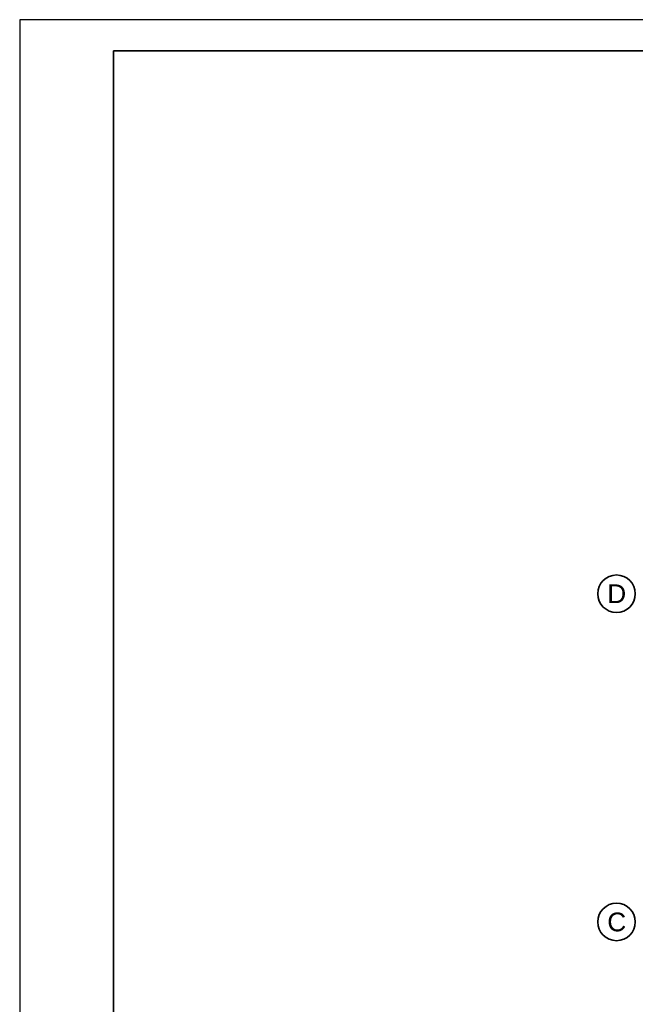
# Model space of a CAD drawing. Header units: millimetres. Extents: x -148444 to 51443, y -4810 to 453290.
# Tile 207 of 256: x -3557 to 6290, y 80539 to 96290. Entities that reach past the tile are written whole.
import ezdxf

# ---------------------------------------------------------------- set-up
doc = ezdxf.new("R2010")
doc.units = ezdxf.units.MM
doc.layers.add('CP_FRREF', color=251, linetype='Continuous', lineweight=35)
doc.layers.add('CP_LINENORM', color=253, linetype='Continuous')
doc.layers.add('Konstrukcja - Siatka mod', color=8, linetype='Continuous')
doc.styles.add('STYL_AUTOMATYCZNY_1', font='arial.ttf')

msp = doc.modelspace()

# ---------------------------------------------------------------- linework, layer by layer
at = {"layer": 'CP_FRREF'}
for p, q in [((50943, 95790), (-2057, 95790)), ((-2057, 95790), (-2057, 67090))]:
    msp.add_line(p, q, dxfattribs=at)
at = {"layer": 'CP_LINENORM', "linetype": 'Continuous'}
for p, q in [((51443, 96290), (-3557, 96290)), ((-3557, 96290), (-3557, 66590))]:
    msp.add_line(p, q, dxfattribs=at)
at = {"layer": 'Konstrukcja - Siatka mod', "color": 8, "linetype": 'Continuous', "lineweight": 35, "ltscale": 100}
for centre in [(5990, 87107), (5990, 81857)]:
    msp.add_circle(centre, 300, dxfattribs=at)

# ---------------------------------------------------------------- texts
at = {"layer": 'Konstrukcja - Siatka mod', "color": 8, "linetype": 'Continuous', "lineweight": 13, "char_height": 300, "attachment_point": 1, "style": 'STYL_AUTOMATYCZNY_1'}
for s, insert in [('\\A1;{\\pql;\\pt0;\\fArial|b0|i0|c238|p0;\\W1.000000;D}', (5842, 87257)), ('\\A1;{\\pql;\\pt0;\\fArial|b0|i0|c238|p0;\\W1.000000;C}', (5842, 82007))]:
    msp.add_mtext(s, dxfattribs=dict(at, insert=insert))

doc.saveas('drawing.dxf')
